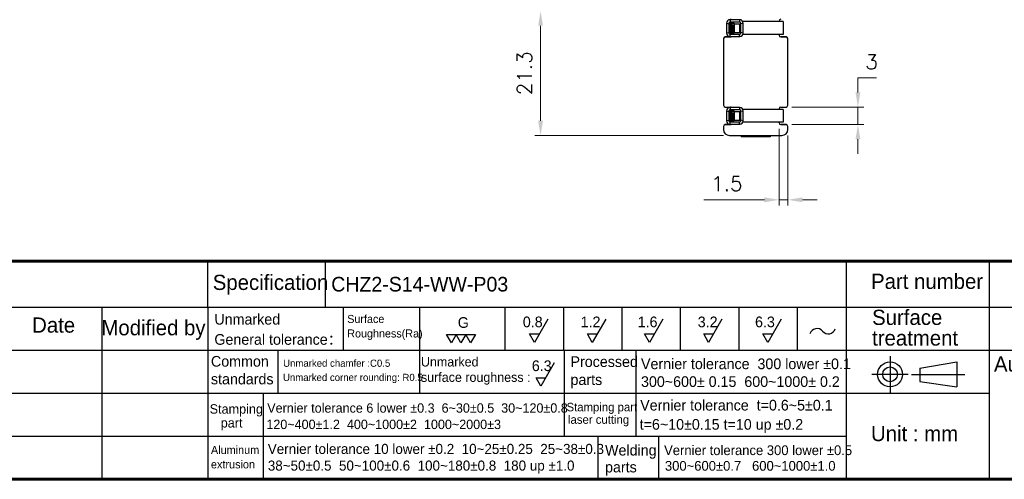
# Model space of a CAD drawing. Header units: millimetres. Extents: x 0 to 7391, y -1386 to 1502.
# Tile 93 of 127: x 6521 to 6689, y 218 to 296. Entities that reach past the tile are written whole.
import ezdxf
from ezdxf.enums import TextEntityAlignment as Align

# ---------------------------------------------------------------- set-up
doc = ezdxf.new("R2010")
doc.units = ezdxf.units.MM
doc.header["$LTSCALE"] = 0.5
doc.layers.add('AM_5', color=3, linetype='Continuous', lineweight=25)
doc.layers.add('可見 (ISO)', color=7, linetype='Continuous', lineweight=25)
doc.layers.add('BORDER', color=7, linetype='Continuous')
doc.layers.add('圖框', color=7, linetype='Continuous')
doc.styles.add('尺寸標註', font='romans.shx', dxfattribs={"bigfont": 'CHINESET.SHX'})
doc.styles.add('標題欄', font='txt')
doc.dimstyles.new('CNS1$0', dxfattribs={"dimtxt": 2.5, "dimasz": 2.5, "dimexe": 1, "dimexo": 1, "dimgap": 1.5, "dimtad": 1, "dimtoh": 1, "dimdec": 1, "dimdsep": 46, "dimtxsty": '尺寸標註', "dimcen": 0, "dimclrd": 2, "dimclre": 2, "dimclrt": 1, "dimadec": 0, "dimazin": 2, "dimtp": 0.1, "dimtm": 0.1, "dimtfac": 0.71, "dimtdec": 1, "dimtmove": 0, "dimatfit": 0, "dimfxl": 0, "dimlwd": 13, "dimlwe": 13, "dimarcsym": 0})

# ---------------------------------------------------------------- blocks, each defined once
blk = doc.blocks.new('A4-英文圖框-橫式')
at = {"layer": 'BORDER', "color": 123, "linetype": 'Continuous', "lineweight": 60, "ltscale": 25.4}
blk.add_line((2151.7, -57.78), (2549.79, -57.78), dxfattribs=at)
at = {"layer": 'BORDER', "color": 60, "linetype": 'Continuous', "ltscale": 25.4}
for p, q in [((2255, -65.63), (2255, -57.78)), ((2275.1, -65.63), (2275.1, -57.78)), ((2364.21, -57.78), (2364.21, -95.06)), ((2388.73, -65.63), (2388.73, -57.78)), ((2151.7, -65.63), (2549.79, -65.63)), ((2236.88, -65.63), (2236.88, -95.06)), ((2255, -65.63), (2255, -95.06)), ((2278.15, -65.63), (2278.15, -72.99)), ((2291.22, -65.63), (2291.22, -80.35)), ((2305.82, -65.63), (2305.82, -72.99)), ((2315.82, -65.63), (2315.82, -72.99)), ((2325.82, -65.63), (2325.82, -72.99)), ((2335.82, -65.63), (2335.82, -72.99)), ((2345.82, -65.63), (2345.82, -72.99)), ((2355.82, -65.63), (2355.82, -72.99)), ((2364.21, -65.63), (2364.21, -95.06)), ((2364.22, -65.63), (2364.22, -72.99)), ((2364.22, -65.63), (2364.22, -72.99)), ((2388.73, -95.06), (2388.73, -65.63)), ((2151.7, -72.99), (2364.21, -72.99)), ((2266.98, -72.99), (2266.98, -80.35)), ((2315.96, -72.99), (2315.96, -80.35)), ((2328.19, -72.99), (2328.19, -80.35)), ((2364.21, -72.99), (2462.31, -72.99)), ((2151.7, -80.35), (2364.21, -80.35)), ((2264.44, -80.35), (2264.44, -87.7)), ((2315.96, -80.35), (2315.96, -87.7)), ((2328.19, -80.35), (2328.19, -87.7)), ((2364.21, -80.35), (2388.73, -80.35)), ((2151.7, -87.7), (2364.21, -87.7)), ((2264.44, -87.7), (2264.44, -95.06)), ((2321.74, -87.7), (2321.74, -95.06)), ((2332.11, -87.7), (2332.11, -95.06)), ((2364.21, -95.06), (2549.79, -95.06))]:
    blk.add_line(p, q, dxfattribs=at)
at = {"layer": 'BORDER', "color": 2, "linetype": 'Continuous', "ltscale": 25.4}
for p, q in [((2313.17, -67.68), (2310.88, -71.65)), ((2323.06, -67.68), (2320.77, -71.65)), ((2332.82, -67.68), (2330.53, -71.65)), ((2342.95, -67.68), (2340.66, -71.65)), ((2353.07, -67.68), (2350.78, -71.65)), ((2296.65, -71.76), (2295.82, -70.33)), ((2295.82, -70.33), (2297.47, -70.33)), ((2297.47, -70.33), (2296.65, -71.76)), ((2298.3, -71.76), (2297.47, -70.33)), ((2297.47, -70.33), (2299.12, -70.33)), ((2299.12, -70.33), (2298.3, -71.76)), ((2299.94, -71.76), (2299.12, -70.33)), ((2299.12, -70.33), (2300.77, -70.33)), ((2300.77, -70.33), (2299.94, -71.76)), ((2310.88, -71.65), (2310.05, -70.22)), ((2310.05, -70.22), (2311.7, -70.22)), ((2320.77, -71.65), (2319.94, -70.22)), ((2319.94, -70.22), (2321.59, -70.22)), ((2330.53, -71.65), (2329.7, -70.22)), ((2329.7, -70.22), (2331.35, -70.22)), ((2340.66, -71.65), (2339.84, -70.22)), ((2339.84, -70.22), (2341.48, -70.22)), ((2350.78, -71.65), (2349.96, -70.22)), ((2349.96, -70.22), (2351.61, -70.22)), ((2314.27, -75.17), (2311.98, -79.13)), ((2311.98, -79.13), (2311.16, -77.71)), ((2311.16, -77.71), (2312.8, -77.71))]:
    blk.add_line(p, q, dxfattribs=at)
at = {"layer": 'BORDER', "color": 4, "linetype": 'Continuous', "ltscale": 25.4}
for p, q in [((2371.71, -74.01), (2371.71, -80.23)), ((2374.82, -77.12), (2368.6, -77.12)), ((2375.39, -77.12), (2384.51, -77.12))]:
    blk.add_line(p, q, dxfattribs=at)
at = {"layer": 'BORDER', "color": 7, "linetype": 'Continuous', "ltscale": 25.4}
for p, q in [((2376.83, -76.06), (2383.16, -74.99)), ((2383.16, -74.99), (2383.16, -79.24)), ((2376.83, -76.06), (2376.83, -78.37)), ((2376.83, -78.37), (2383.16, -79.24))]:
    blk.add_line(p, q, dxfattribs=at)
at = {"layer": 'BORDER', "color": 123, "linetype": 'Continuous', "lineweight": 60, "ltscale": 25.4}
blk.add_lwpolyline([(2151.7, 188.79), (2555.09, 188.79), (2555.09, -95.06), (2151.7, -95.06)], close=True, dxfattribs=at)
at = {"layer": 'BORDER', "color": 7, "linetype": 'Continuous', "ltscale": 25.4}
for radius in [2.13, 1.26]:
    blk.add_circle((2371.71, -77.12), radius, dxfattribs=at)
at = {"layer": 'BORDER', "color": 2, "linetype": 'Continuous', "ltscale": 25.4}
for centre, start, end in [((2359.2, -70.55), 39.8056, 162.5792), ((2361.14, -68.94), 219.8056, 342.5792)]:
    blk.add_arc(centre, 1.26, start, end, dxfattribs=at)
at = {"layer": '圖框', "style": '標題欄'}
for s, height, p in [('Specification', 2.6053, (2255.83, -60.09)), ('Part number', 2.6053, (2368.46, -59.91)), ('Unmarked', 1.824, (2256.11, -66.79)), ('Surface', 1.377, (2278.84, -66.96)), ('G', 1.82, (2297.75, -67.35)), ('0.8', 1.824, (2308.88, -67.24)), ('1.2', 1.824, (2318.77, -67.24)), ('1.6', 1.824, (2328.53, -67.24)), ('3.2', 1.824, (2338.81, -67.24)), ('6.3', 1.824, (2348.61, -67.24)), ('Surface', 2.605, (2368.64, -66.07)), ('Date', 2.605, (2224.93, -67.39)), ('Modified by', 2.6053, (2236.78, -67.84)), ('General tolerance：', 1.8237, (2256.11, -70.24)), ('Roughness(Ra)', 1.377, (2278.84, -69.44)), ('treatment', 2.605, (2368.64, -69.6)), ('Common', 1.824, (2255.52, -73.98)), ('Unmarked', 1.596, (2291.45, -74.18)), ('Processed', 1.824, (2317.04, -74.04)), ('Audit', 2.605, (2389.49, -74.05)), ('Unmarked chamfer :C0.5', 1.2273, (2267.87, -74.6)), ('6.3', 1.824, (2310.42, -74.74)), ('Vernier tolerance  300 lower %%P0.1', 1.8237, (2329.1, -74.41)), ('standards', 1.824, (2255.52, -77.01)), ('Unmarked corner rounding: R0.5', 1.2273, (2267.85, -77.03)), ('surface roughness :', 1.5965, (2291.45, -76.81)), ('parts', 1.824, (2317.04, -77.12)), ('300~600%%P 0.15  600~1000%%P 0.2', 1.8237, (2329.1, -77.45)), ('Stamping', 1.614, (2255.3, -82.23)), ('Vernier tolerance 6 lower %%P0.3  6~30%%P0.5  30~120%%P0.8', 1.6062, (2265.15, -82.07)), ('Stamping part', 1.4514, (2316.36, -81.99)), ('Vernier tolerance  t=0.6~5%%P0.1', 1.8237, (2328.96, -81.48)), ('laser cutting', 1.4514, (2316.61, -84.12)), (' part', 1.614, (2256.6, -84.6)), ('120~400%%P1.2  400~1000%%P2  1000~2000%%P3', 1.6062, (2265, -84.87)), ('t=6~10%%P0.15 t=10 up %%P0.2', 1.8237, (2328.87, -84.76)), ('Unit : mm', 2.605, (2368.45, -85.94)), ('Aluminum', 1.39, (2255.52, -89.35)), ('Vernier tolerance 10 lower %%P0.2  10~25%%P0.25  25~38%%P0.3', 1.7169, (2265.25, -89.01)), ('Welding', 1.824, (2322.95, -89.17)), ('Vernier tolerance 300 lower %%P0.5  ', 1.6654, (2333.05, -89.26)), ('extrusion', 1.39, (2255.52, -91.81)), ('38~50%%P0.5  50~100%%P0.6  100~180%%P0.8  180 up %%P1.0', 1.7169, (2265.25, -91.86)), ('parts', 1.824, (2322.95, -92.06)), ('300~600%%P0.7   600~1000%%P1.0', 1.6654, (2333.19, -91.93))]:
    blk.add_text(s, height=height, dxfattribs=at).set_placement(p, align=Align.TOP_LEFT)
blk = doc.blocks.new('結束バンド-正')
h = blk.add_hatch()
h.set_pattern_fill('ANSI34', color=256, scale=0.01, angle=135)
h.set_pattern_definition([(180, (-455.40018, -1648.04103), (-1e-17, -0.1905), []), (180, (-455.43193, -1648.00928), (-1e-17, -0.1905), []), (180, (-455.46368, -1647.97753), (-1e-17, -0.1905), []), (180, (-455.49543, -1647.94578), (-1e-17, -0.1905), [])])
h.paths.add_polyline_path([(-0.51, -1.57), (-0.61, -2.24), (0.61, -2.24), (0.51, -1.57)])
for p, q in [((-1.11, 6.85), (1.1, 6.85)), ((1.1, 6.85), (1.1, -0.06)), ((0.84, 0), (-0.84, 0)), ((-0.84, 0), (-0.74, -0.4)), ((0.84, 0), (0.74, -0.4)), ((-1.44, -0.6), (-1.44, -2.27)), ((-1.44, -0.6), (-1.04, -0.7)), ((-0.74, -1.57), (-0.84, -1.57)), ((-0.74, -1.57), (-0.74, -0.6)), ((-0.61, -2.24), (-0.51, -1.57)), ((0.61, -2.24), (0.51, -1.57)), ((0.74, -1.57), (0.74, -0.6)), ((0.84, -1.57), (0.74, -1.57)), ((0.84, -1.57), (0.84, -2.17)), ((1.44, -0.6), (1.04, -0.7)), ((1.44, -2.27), (1.44, -0.6)), ((-1.44, -2.27), (-1.04, -2.17)), ((-0.84, -2.87), (-0.74, -2.47)), ((-0.84, -2.87), (0.84, -2.87)), ((0.84, -2.87), (0.74, -2.47)), ((1.44, -2.27), (1.04, -2.17))]:
    blk.add_line(p, q)
for points in [[(-1.11, 6.85), (-1.11, -0.06)], [(0.74, -0.6), (-0.74, -0.6)]]:
    blk.add_lwpolyline(points)
blk.add_lwpolyline([(-0.74, -2.47), (0.74, -2.47, 0.414214), (1.04, -2.17), (1.04, -0.7, 0.414214), (0.74, -0.4), (-0.74, -0.4, 0.414214), (-1.04, -0.7), (-1.04, -2.17, 0.414214)], format="xyb", close=True)
blk.add_lwpolyline([(-0.84, -1.57), (-0.84, -2.17, 0.414214), (-0.74, -2.27), (0.74, -2.27, 0.414214), (0.84, -2.17)], format="xyb")
blk.add_lwpolyline([(-0.81, -1.57), (0.81, -1.57), (0.81, -2.24), (-0.81, -2.24)], close=True)
for centre, start, end in [((-0.84, -0.6), 90, 180), ((0.84, -0.6), 0, 90), ((-0.84, -2.27), 180, 270), ((0.84, -2.27), 270, 0)]:
    blk.add_arc(centre, 0.6, start, end)
blk = doc.blocks.new('*D961')
at = {"layer": 'AM_5', "color": 2, "linetype": 'ByBlock', "lineweight": 13}
for p, q in [((6650.45, 277.72), (6650.45, 264.57)), ((6651.95, 276.57), (6651.95, 264.57)), ((6647.95, 265.57), (6637.56, 265.57)), ((6651.95, 265.57), (6650.45, 265.57)), ((6654.45, 265.57), (6656.95, 265.57))]:
    blk.add_line(p, q, dxfattribs=at)
at = {"layer": 'AM_5', "color": 2}
for points in [[(6647.95, 265.99), (6647.95, 265.15), (6650.45, 265.57)], [(6654.45, 265.99), (6654.45, 265.15), (6651.95, 265.57)]]:
    blk.add_solid(points, dxfattribs=at)
at = {"layer": 'Defpoints', "color": 0}
for p in [(6650.45, 278.72), (6651.95, 277.57), (6651.95, 265.57)]:
    blk.add_point(p, dxfattribs=at)
at = {"layer": 'AM_5', "color": 1, "insert": (6641.51, 268.32), "char_height": 2.5, "attachment_point": 5, "style": '尺寸標註'}
blk.add_mtext('1.5', dxfattribs=at)
blk = doc.blocks.new('*D977')
at = {"layer": 'AM_5', "color": 2, "linetype": 'ByBlock', "lineweight": 13}
for p, q in [((6620.65, 297.82), (6608.65, 297.82)), ((6609.65, 295.32), (6609.65, 279.07)), ((6640.95, 276.57), (6608.65, 276.57))]:
    blk.add_line(p, q, dxfattribs=at)
at = {"layer": 'AM_5', "color": 2}
for points in [[(6609.23, 295.32), (6610.06, 295.32), (6609.65, 297.82)], [(6609.23, 279.07), (6610.06, 279.07), (6609.65, 276.57)]]:
    blk.add_solid(points, dxfattribs=at)
at = {"layer": 'Defpoints', "color": 0}
for p in [(6621.65, 297.82), (6609.65, 276.57), (6641.95, 276.57)]:
    blk.add_point(p, dxfattribs=at)
at = {"layer": 'AM_5', "color": 1, "insert": (6606.9, 287.2), "char_height": 2.5, "attachment_point": 5, "rotation": 90, "style": '尺寸標註'}
blk.add_mtext('21.3', dxfattribs=at)
blk = doc.blocks.new('*D978')
at = {"layer": 'AM_5', "color": 2, "linetype": 'ByBlock', "lineweight": 13}
for p, q in [((6663.95, 283.92), (6663.95, 286.42)), ((6663.95, 286.42), (6667.11, 286.42)), ((6652.65, 281.42), (6664.95, 281.42)), ((6663.95, 278.42), (6663.95, 281.42)), ((6652.65, 278.42), (6664.95, 278.42)), ((6663.95, 275.92), (6663.95, 273.42))]:
    blk.add_line(p, q, dxfattribs=at)
at = {"layer": 'AM_5', "color": 2}
for points in [[(6663.53, 283.92), (6664.36, 283.92), (6663.95, 281.42)], [(6663.53, 275.92), (6664.36, 275.92), (6663.95, 278.42)]]:
    blk.add_solid(points, dxfattribs=at)
at = {"layer": 'Defpoints', "color": 0}
for p in [(6651.65, 281.42), (6663.95, 281.42), (6651.65, 278.42)]:
    blk.add_point(p, dxfattribs=at)
at = {"layer": 'AM_5', "color": 1, "insert": (6666.28, 289.17), "char_height": 2.5, "attachment_point": 5, "style": '尺寸標註'}
blk.add_mtext('3', dxfattribs=at)

msp = doc.modelspace()

# ---------------------------------------------------------------- linework, layer by layer
at = {"layer": '可見 (ISO)'}
for p, q in [((6650.446, 296.028), (6650.446, 296.122)), ((6640.946, 293.123), (6640.946, 293.122)), ((6640.946, 293.122), (6640.946, 281.722)), ((6641.246, 293.423), (6642.146, 293.423)), ((6642.146, 293.422), (6641.246, 293.422)), ((6650.446, 293.722), (6650.446, 293.824)), ((6650.746, 293.423), (6651.646, 293.423)), ((6651.646, 293.422), (6650.746, 293.422)), ((6651.946, 293.122), (6651.946, 293.123)), ((6651.946, 281.722), (6651.946, 293.122)), ((6641.246, 281.422), (6642.146, 281.422)), ((6650.746, 281.422), (6651.646, 281.422)), ((6650.446, 281.028), (6650.446, 281.122)), ((6640.946, 278.123), (6640.946, 278.122)), ((6640.946, 278.122), (6640.946, 277.569)), ((6641.246, 278.423), (6642.146, 278.423)), ((6642.146, 278.422), (6641.246, 278.422)), ((6650.446, 278.722), (6650.446, 278.824)), ((6650.746, 278.423), (6651.646, 278.423)), ((6651.646, 278.422), (6650.746, 278.422)), ((6651.946, 278.122), (6651.946, 278.123)), ((6651.946, 277.569), (6651.946, 278.122)), ((6641.946, 276.569), (6650.946, 276.569)), ((6643.946, 276.569), (6643.946, 276.325)), ((6648.946, 276.325), (6643.946, 276.325)), ((6648.946, 276.569), (6648.946, 276.325))]:
    msp.add_line(p, q, dxfattribs=at)
for centre, start, end in [((6642.146, 296.122), 51.69343, 90), ((6650.746, 296.122), 90, 180), ((6641.246, 293.123), 90, 180), ((6641.246, 293.122), 90, 180), ((6642.146, 293.722), 270, 308.30728), ((6642.146, 293.723), 270, 307.96591), ((6650.746, 293.723), 180, 270), ((6650.746, 293.722), 180, 270), ((6651.646, 293.123), 0, 90), ((6651.646, 293.122), 0, 90), ((6641.246, 281.722), 180, 270), ((6642.146, 281.122), 51.69272, 90), ((6650.746, 281.122), 90, 180), ((6651.646, 281.722), 270, 0), ((6641.246, 278.123), 90, 180), ((6641.246, 278.122), 90, 180), ((6642.146, 278.722), 270, 308.30657), ((6642.146, 278.723), 270, 307.9652), ((6650.746, 278.723), 180, 270), ((6650.746, 278.722), 180, 270), ((6651.646, 278.123), 0, 90), ((6651.646, 278.122), 0, 90)]:
    msp.add_arc(centre, 0.3, start, end, dxfattribs=at)
for centre, major_axis, start_param, end_param in [((6641.946, 277.569), (-1, 0), 0, 1.5707963), ((6650.946, 277.569), (1, 0), 4.712389, 6.2831853)]:
    msp.add_ellipse(centre, major_axis=major_axis, ratio=0.9999998, start_param=start_param, end_param=end_param, dxfattribs=at)

# ---------------------------------------------------------------- block references
msp.add_blockref('A4-英文圖框-橫式', (4297.732, 312.848))
at = {"rotation": 270}
for p in [(6644.317, 294.922), (6644.317, 279.922)]:
    msp.add_blockref('結束バンド-正', p, dxfattribs=at)

# ---------------------------------------------------------------- texts
at = {"layer": '圖框', "color": 1, "lineweight": 35, "style": '標題欄'}
msp.add_text('CHZ2-S14-WW-P03', height=2.5, dxfattribs=at).set_placement((6573.833, 251.14), align=Align.MIDDLE_LEFT)

# ---------------------------------------------------------------- dimensions: what is measured, and where the dimension line sits
at = {"layer": 'AM_5'}
for base, p1, p2, picture, middle in [((6609.646, 276.569), (6621.646, 297.825), (6641.946, 276.569), '*D977', (6606.896, 287.197)), ((6663.946, 281.422), (6651.646, 278.423), (6651.646, 281.422), '*D978', (6666.279, 289.172))]:
    dim = msp.add_linear_dim(base=base, p1=p1, p2=p2, angle=90, dimstyle='CNS1$0', override={"dimdec": 1, "dimarcsym": 1}, dxfattribs=at)
    dim.commit()
    dim.dimension.update_dxf_attribs({"geometry": picture, "text_midpoint": middle})
dim = msp.add_linear_dim(base=(6651.946, 265.569), p1=(6650.446, 278.722), p2=(6651.946, 277.569), dimstyle='CNS1$0', override={"dimdec": 1, "dimarcsym": 1}, dxfattribs=at)
dim.commit()
dim.dimension.update_dxf_attribs({"geometry": '*D961', "text_midpoint": (6641.505, 265.569), "dimtype": 160})

doc.saveas('drawing.dxf')
